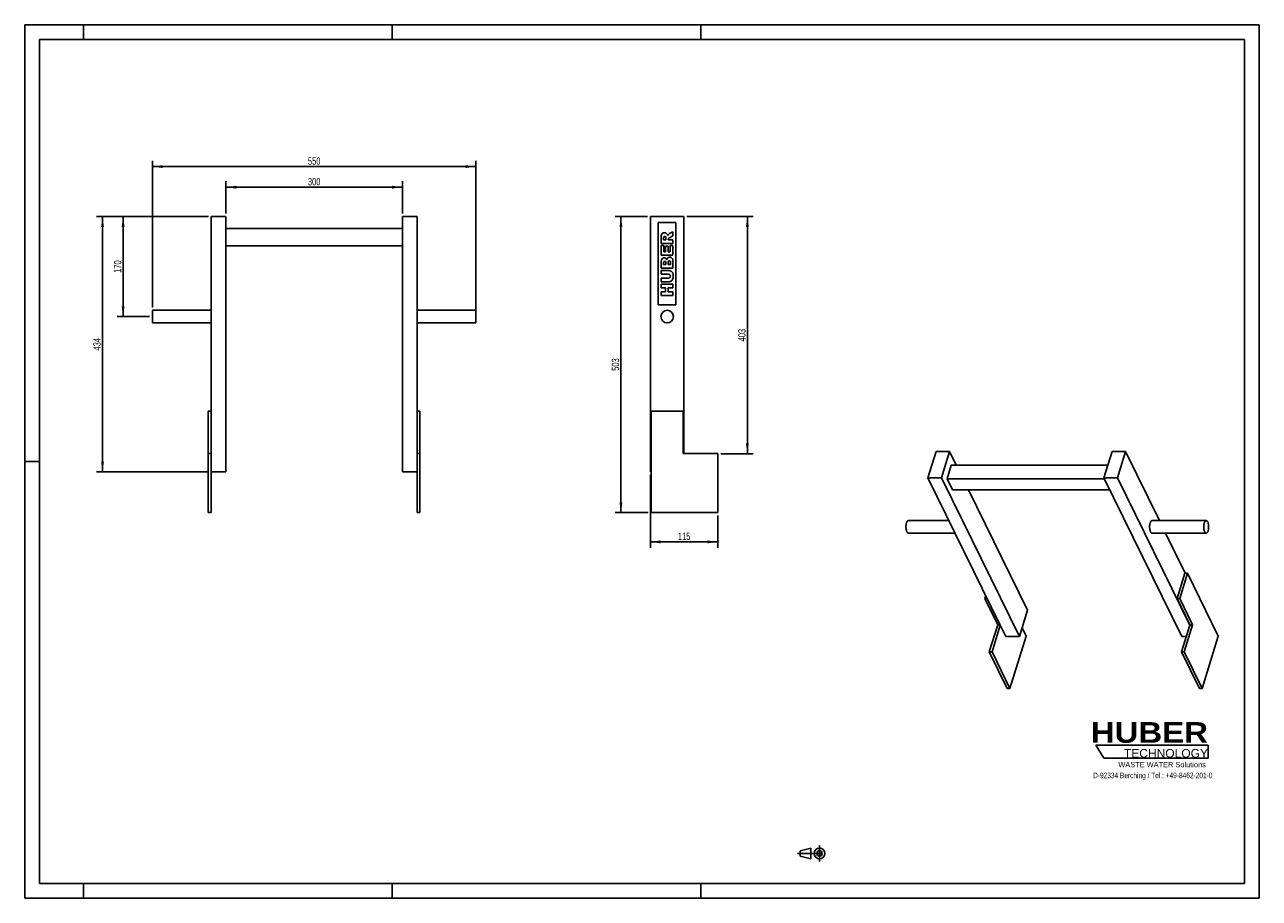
# Model space of a CAD drawing. Header units: millimetres. Extents: x 0 to 2100, y 0 to 1485.
import ezdxf

# ---------------------------------------------------------------- set-up
doc = ezdxf.new("R2010")
doc.units = ezdxf.units.MM
doc.header["$LTSCALE"] = 115.5
doc.linetypes.add('CENTER', pattern=[0.6, 0.375, -0.075, 0.075, -0.075])
doc.layers.get('0').update_dxf_attribs({"linetype": 'CONTINUOUS'})
for name, color, linetype in [('005_AXIS', 7, 'CONTINUOUS'), ('007_CURVES', 7, 'CONTINUOUS'), ('050_DIMENSIONING', 7, 'CONTINUOUS'), ('HUBER_Logo_BL0', 7, 'CONTINUOUS')]:
    doc.layers.add(name, color=color, linetype=linetype)
doc.styles.get("Standard").update_dxf_attribs({"font": 'txt', "width": 0.7})
doc.styles.add('TEXTSTYLE_2', font='ariblk.ttf')
doc.styles.add('TEXTSTYLE_3', font='arial.ttf')
doc.dimstyles.new('DIMSTYLE_1', dxfattribs={"dimtxt": 12.5, "dimasz": 17.5, "dimexe": 2, "dimexo": 1, "dimtad": 1, "dimdec": 1, "dimtxsty": 'STANDARD', "dimblk": '_FILLED', "dimblk1": '_FILLED', "dimblk2": '_FILLED', "dimcen": 0.09, "dimazin": 2, "dimtp": 0.5, "dimtm": 0.5, "dimtfac": 1, "dimtdec": 1, "dimtofl": 0, "dimtmove": 0, "dimatfit": 3, "dimldrblk": '_FILLED', "dimfxl": 1, "dimtolj": 1, "dimarcsym": 0})
doc.dimstyles.new('DIMSTYLE_2', dxfattribs={"dimtxt": 12.5, "dimasz": 17.5, "dimexe": 2, "dimexo": 1, "dimtad": 1, "dimdec": 1, "dimtxsty": 'STANDARD', "dimblk": '_FILLED', "dimblk1": '_FILLED', "dimblk2": '_FILLED', "dimcen": 0.09, "dimazin": 2, "dimtp": 0.8, "dimtm": 0.8, "dimtfac": 1, "dimtdec": 1, "dimtofl": 0, "dimtmove": 0, "dimatfit": 3, "dimldrblk": '_FILLED', "dimfxl": 1, "dimtolj": 1, "dimarcsym": 0})
doc.dimstyles.new('DIMSTYLE_3', dxfattribs={"dimtxt": 12.5, "dimasz": 17.5, "dimexe": 2, "dimexo": 1, "dimtad": 1, "dimtxsty": 'STANDARD', "dimblk": '_FILLED', "dimblk1": '_FILLED', "dimblk2": '_FILLED', "dimcen": 0.09, "dimazin": 2, "dimtp": 0.3, "dimtm": 0.3, "dimtfac": 1, "dimtofl": 0, "dimtmove": 0, "dimatfit": 3, "dimldrblk": '_FILLED', "dimfxl": 1, "dimtolj": 1, "dimarcsym": 0})
doc.dimstyles.new('DIMSTYLE_4', dxfattribs={"dimtxt": 12.5, "dimasz": 17.5, "dimexe": 2, "dimexo": 1, "dimtad": 1, "dimtxsty": 'STANDARD', "dimblk": '_FILLED', "dimblk1": '_FILLED', "dimblk2": '_FILLED', "dimcen": 0.09, "dimazin": 2, "dimtp": 0.5, "dimtm": 0.5, "dimtfac": 1, "dimtofl": 0, "dimtmove": 0, "dimatfit": 3, "dimldrblk": '_FILLED', "dimfxl": 1, "dimtolj": 1, "dimarcsym": 0})
doc.dimstyles.new('DIMSTYLE_5', dxfattribs={"dimtxt": 12.5, "dimasz": 17.5, "dimexe": 2, "dimexo": 1, "dimtad": 1, "dimtxsty": 'STANDARD', "dimblk": '_FILLED', "dimblk1": '_FILLED', "dimblk2": '_FILLED', "dimcen": 0.09, "dimazin": 2, "dimtp": 0.8, "dimtm": 0.8, "dimtfac": 1, "dimtofl": 0, "dimtmove": 0, "dimatfit": 3, "dimldrblk": '_FILLED', "dimfxl": 1, "dimtolj": 1, "dimarcsym": 0})

# ---------------------------------------------------------------- blocks, each defined once
blk = doc.blocks.new('HUBER_LOGO_BL0', base_point=(1918.7, 251.9))
at = {"layer": 'HUBER_Logo_BL0', "color": 5, "linetype": 'CONTINUOUS'}
for p, q in [((2013.2, 260.5), (1822, 260.5)), ((1822, 260.5), (1835.5, 238)), ((2013.2, 260.5), (2013.2, 238)), ((1835.5, 238), (2013.2, 238))]:
    blk.add_line(p, q, dxfattribs=at)
at = {"layer": 'HUBER_Logo_BL0', "color": 2, "linetype": 'CONTINUOUS', "attachment_point": 3, "line_spacing_factor": 0.78}
for s, insert, char_height, width, style in [('HUBER\\P\\fArial;\\H14.625;TECHNOLOGY ', (2012.7, 299.5), 35.1, 193.836, 'TEXTSTYLE_2'), ('WASTE WATER Solutions', (2009, 231.8), 9, 148.517, 'TEXTSTYLE_3')]:
    blk.add_mtext(s, dxfattribs=dict(at, insert=insert, char_height=char_height, width=width, style=style))
at = {"layer": 'HUBER_Logo_BL0', "color": 2, "linetype": 'CONTINUOUS', "insert": (1918.7, 213.7), "char_height": 9.5, "width": 405.446, "attachment_point": 2, "line_spacing_factor": 0.96}
blk.add_mtext('D-92334 Berching / Tel.: +49-8462-201-0', dxfattribs=at)
blk = doc.blocks.new('_FILLED')
at = {"color": 0, "linetype": 'BYBLOCK'}
blk.add_solid([(0, 0), (-1, 0.14), (-1, -0.14)], dxfattribs=at)
blk = doc.blocks.new('*D0')
at = {"layer": '050_DIMENSIONING', "color": 2, "linetype": 'CONTINUOUS'}
for p, q in [((342.4, 1163.8), (342.4, 1218.8)), ((642.4, 1163.8), (642.4, 1218.8)), ((342.4, 1208.8), (492.4, 1208.8)), ((642.4, 1208.8), (492.4, 1208.8))]:
    blk.add_line(p, q, dxfattribs=at)
at = {"layer": '050_DIMENSIONING', "color": 2, "linetype": 'CONTINUOUS', "xscale": 17.5, "yscale": 17.5, "zscale": 17.5, "rotation": 180}
blk.add_blockref('_FILLED', (342.4, 1208.8), dxfattribs=at)
at = {"layer": '050_DIMENSIONING', "color": 2, "linetype": 'CONTINUOUS', "xscale": 17.5, "yscale": 17.5, "zscale": 17.5}
blk.add_blockref('_FILLED', (642.4, 1208.8), dxfattribs=at)
at = {"layer": '050_DIMENSIONING', "color": 2, "linetype": 'CONTINUOUS', "insert": (492.4, 1224.5), "char_height": 12.5, "width": 42.857, "attachment_point": 2, "line_spacing_factor": 0.9}
blk.add_mtext('300', dxfattribs=at)
blk = doc.blocks.new('*D1')
at = {"layer": '050_DIMENSIONING', "color": 2, "linetype": 'CONTINUOUS'}
for p, q in [((217.4, 1004.5), (217.4, 1253.8)), ((217.4, 1243.8), (492.4, 1243.8)), ((767.4, 1243.8), (492.4, 1243.8)), ((767.4, 993.8), (767.4, 1253.8))]:
    blk.add_line(p, q, dxfattribs=at)
at = {"layer": '050_DIMENSIONING', "color": 2, "linetype": 'CONTINUOUS', "xscale": 17.5, "yscale": 17.5, "zscale": 17.5, "rotation": 180}
blk.add_blockref('_FILLED', (217.4, 1243.8), dxfattribs=at)
at = {"layer": '050_DIMENSIONING', "color": 2, "linetype": 'CONTINUOUS', "xscale": 17.5, "yscale": 17.5, "zscale": 17.5}
blk.add_blockref('_FILLED', (767.4, 1243.8), dxfattribs=at)
at = {"layer": '050_DIMENSIONING', "color": 2, "linetype": 'CONTINUOUS', "insert": (492.4, 1259.5), "char_height": 12.5, "width": 41.518, "attachment_point": 2, "line_spacing_factor": 0.9}
blk.add_mtext('550', dxfattribs=at)
blk = doc.blocks.new('*D2')
at = {"layer": '050_DIMENSIONING', "color": 2, "linetype": 'CONTINUOUS'}
for p, q in [((1059.2, 1158.8), (1004.2, 1158.8)), ((1014.2, 1158.8), (1014.2, 907.3)), ((1014.2, 655.8), (1014.2, 907.3)), ((1060.7, 655.8), (1004.2, 655.8))]:
    blk.add_line(p, q, dxfattribs=at)
at = {"layer": '050_DIMENSIONING', "color": 2, "linetype": 'CONTINUOUS', "xscale": 17.5, "yscale": 17.5, "zscale": 17.5}
for p, rotation in [((1014.2, 1158.8), 90), ((1014.2, 655.8), 270)]:
    blk.add_blockref('_FILLED', p, dxfattribs=dict(at, rotation=rotation))
at = {"layer": '050_DIMENSIONING', "color": 2, "linetype": 'CONTINUOUS', "insert": (998.6, 907.3), "char_height": 12.5, "width": 41.518, "attachment_point": 2, "rotation": 90, "line_spacing_factor": 0.9}
blk.add_mtext('503', dxfattribs=at)
blk = doc.blocks.new('*D3')
at = {"layer": '050_DIMENSIONING', "color": 2, "linetype": 'CONTINUOUS'}
for p, q in [((312.4, 1158.8), (122.4, 1158.8)), ((132.4, 1158.8), (132.4, 941.8)), ((132.4, 724.8), (132.4, 941.8)), ((312.4, 724.8), (122.4, 724.8))]:
    blk.add_line(p, q, dxfattribs=at)
at = {"layer": '050_DIMENSIONING', "color": 2, "linetype": 'CONTINUOUS', "xscale": 17.5, "yscale": 17.5, "zscale": 17.5}
for p, rotation in [((132.4, 1158.8), 90), ((132.4, 724.8), 270)]:
    blk.add_blockref('_FILLED', p, dxfattribs=dict(at, rotation=rotation))
at = {"layer": '050_DIMENSIONING', "color": 2, "linetype": 'CONTINUOUS', "insert": (116.7, 941.8), "char_height": 12.5, "width": 42.857, "attachment_point": 2, "rotation": 90, "line_spacing_factor": 0.9}
blk.add_mtext('434', dxfattribs=at)
blk = doc.blocks.new('*D4')
at = {"layer": '050_DIMENSIONING', "color": 2, "linetype": 'CONTINUOUS'}
for p, q in [((1064.2, 719.8), (1064.2, 595.8)), ((1179.2, 650.8), (1179.2, 595.8)), ((1064.2, 605.8), (1121.7, 605.8)), ((1179.2, 605.8), (1121.7, 605.8))]:
    blk.add_line(p, q, dxfattribs=at)
at = {"layer": '050_DIMENSIONING', "color": 2, "linetype": 'CONTINUOUS', "xscale": 17.5, "yscale": 17.5, "zscale": 17.5, "rotation": 180}
blk.add_blockref('_FILLED', (1064.2, 605.8), dxfattribs=at)
at = {"layer": '050_DIMENSIONING', "color": 2, "linetype": 'CONTINUOUS', "xscale": 17.5, "yscale": 17.5, "zscale": 17.5}
blk.add_blockref('_FILLED', (1179.2, 605.8), dxfattribs=at)
at = {"layer": '050_DIMENSIONING', "color": 2, "linetype": 'CONTINUOUS', "insert": (1121.7, 621.5), "char_height": 12.5, "width": 34.821, "attachment_point": 2, "line_spacing_factor": 0.9}
blk.add_mtext('115', dxfattribs=at)
blk = doc.blocks.new('*D5')
at = {"layer": '050_DIMENSIONING', "color": 2, "linetype": 'CONTINUOUS'}
for p, q in [((312.4, 1158.8), (157.4, 1158.8)), ((167.4, 1158.8), (167.4, 1073.8)), ((167.4, 988.8), (167.4, 1073.8)), ((212.4, 988.8), (157.4, 988.8))]:
    blk.add_line(p, q, dxfattribs=at)
at = {"layer": '050_DIMENSIONING', "color": 2, "linetype": 'CONTINUOUS', "xscale": 17.5, "yscale": 17.5, "zscale": 17.5}
for p, rotation in [((167.4, 1158.8), 90), ((167.4, 988.8), 270)]:
    blk.add_blockref('_FILLED', p, dxfattribs=dict(at, rotation=rotation))
at = {"layer": '050_DIMENSIONING', "color": 2, "linetype": 'CONTINUOUS', "insert": (151.7, 1073.8), "char_height": 12.5, "width": 40.179, "attachment_point": 2, "rotation": 90, "line_spacing_factor": 0.9}
blk.add_mtext('170', dxfattribs=at)
blk = doc.blocks.new('*D6')
at = {"layer": '050_DIMENSIONING', "color": 2, "linetype": 'CONTINUOUS'}
for p, q in [((1126.2, 1158.8), (1239.2, 1158.8)), ((1229.2, 1158.8), (1229.2, 957.3)), ((1229.2, 755.8), (1229.2, 957.3)), ((1184.2, 755.8), (1239.2, 755.8))]:
    blk.add_line(p, q, dxfattribs=at)
at = {"layer": '050_DIMENSIONING', "color": 2, "linetype": 'CONTINUOUS', "xscale": 17.5, "yscale": 17.5, "zscale": 17.5}
for p, rotation in [((1229.2, 1158.8), 90), ((1229.2, 755.8), 270)]:
    blk.add_blockref('_FILLED', p, dxfattribs=dict(at, rotation=rotation))
at = {"layer": '050_DIMENSIONING', "color": 2, "linetype": 'CONTINUOUS', "insert": (1213.6, 957.3), "char_height": 12.5, "width": 42.857, "attachment_point": 2, "rotation": 90, "line_spacing_factor": 0.9}
blk.add_mtext('403', dxfattribs=at)
blk = doc.blocks.new('PROJEKTIONSMETHODE_1_BL1', base_point=(1340, 76.3))
at = {"color": 2, "linetype": 'CONTINUOUS'}
for p, q in [((1318.9, 80.8), (1337.3, 85.4)), ((1337.3, 67.1), (1337.3, 85.4)), ((1318.9, 71.7), (1318.9, 80.8)), ((1318.9, 71.7), (1337.3, 67.1))]:
    blk.add_line(p, q, dxfattribs=at)
at = {"color": 2, "linetype": 'CENTER'}
for p, q in [((1351.9, 90), (1351.9, 62.5)), ((1314.3, 76.3), (1365.7, 76.3))]:
    blk.add_line(p, q, dxfattribs=at)
at = {"color": 2, "linetype": 'CONTINUOUS'}
for radius in [9.17, 4.58]:
    blk.add_circle((1351.9, 76.3), radius, dxfattribs=at)

msp = doc.modelspace()

# ---------------------------------------------------------------- linework, layer by layer
at = {"color": 7, "linetype": 'CONTINUOUS'}
for p, q in [((0, 1485), (2100, 1485)), ((0, 0), (0, 1485)), ((2100, 0), (2100, 1485)), ((317.358, 1158.83), (342.358, 1158.83)), ((317.358, 755.83), (317.358, 1158.83)), ((342.358, 1158.83), (342.358, 724.83)), ((642.358, 1158.83), (667.358, 1158.83)), ((642.358, 1158.83), (642.358, 724.83)), ((667.358, 755.83), (667.358, 1158.83)), ((1064.208, 1158.83), (1121.208, 1158.83)), ((1064.208, 1158.83), (1064.208, 724.83)), ((1121.208, 755.83), (1121.208, 1158.83)), ((342.358, 1138.83), (642.358, 1138.83)), ((642.358, 1108.83), (342.358, 1108.83)), ((317.358, 827.83), (312.358, 827.83)), ((312.358, 827.83), (312.358, 755.83)), ((672.358, 827.83), (667.358, 827.83)), ((672.358, 827.83), (672.358, 755.83)), ((1065.708, 827.83), (1120.208, 827.83)), ((1120.208, 827.83), (1120.208, 755.83)), ((1550.251, 759.353), (1536.453, 714.703)), ((1573.277, 759.353), (1550.251, 759.353)), ((1559.479, 714.703), (1573.277, 759.353)), ((1573.277, 759.353), (1584.567, 736.346)), ((1849.596, 759.353), (1835.798, 714.703)), ((1872.622, 759.353), (1849.596, 759.353)), ((1858.824, 714.703), (1872.622, 759.353)), ((1872.622, 759.353), (1930.208, 642.004)), ((312.358, 755.83), (317.358, 755.83)), ((312.358, 755.83), (312.358, 655.83)), ((317.358, 655.83), (317.358, 755.83)), ((667.358, 755.83), (672.358, 755.83)), ((667.358, 755.83), (667.358, 655.83)), ((672.358, 655.83), (672.358, 755.83)), ((1179.208, 755.83), (1120.208, 755.83)), ((1179.208, 755.83), (1179.208, 655.83)), ((1576.11, 736.346), (1568.848, 712.846)), ((1576.11, 736.346), (1842.486, 736.346)), ((342.358, 724.83), (317.358, 724.83)), ((667.358, 724.83), (642.358, 724.83)), ((1064.208, 724.83), (1065.708, 724.83)), ((1659.385, 464.194), (1536.453, 714.703)), ((1536.453, 714.703), (1559.479, 714.703)), ((1559.479, 714.703), (1595.165, 641.983)), ((1835.798, 714.703), (1968.186, 444.924)), ((1835.798, 714.703), (1858.824, 714.703)), ((1981.756, 464.194), (1858.824, 714.703)), ((1568.848, 712.846), (1836.709, 712.846)), ((1568.848, 712.846), (1577.999, 694.198)), ((1845.86, 694.198), (1577.999, 694.198)), ((1605.251, 694.198), (1705.665, 489.574)), ((1595.165, 641.983), (1691.868, 444.924)), ((1940.661, 620.704), (1974.168, 552.425)), ((1960.035, 509.734), (1973.228, 552.425)), ((1977.833, 552.425), (1964.641, 509.734)), ((1977.833, 552.425), (1973.228, 552.425)), ((1634.596, 514.709), (1633.059, 509.734)), ((1633.059, 509.734), (1655.022, 464.978)), ((1637.037, 509.734), (1633.059, 509.734)), ((1960.035, 509.734), (1981.998, 464.978)), ((1964.641, 509.734), (1960.035, 509.734)), ((1964.641, 509.734), (1986.604, 464.978)), ((1691.868, 444.924), (1705.665, 489.574)), ((1640.74, 418.761), (1655.022, 464.978)), ((1645.345, 418.761), (1659.385, 464.194)), ((1655.022, 464.978), (1659, 464.978)), ((1659.385, 464.194), (1668.841, 444.924)), ((1967.716, 418.761), (1981.756, 464.194)), ((1972.322, 418.761), (1986.604, 464.978)), ((1981.998, 464.978), (1981.756, 464.194)), ((1981.998, 464.978), (1986.604, 464.978)), ((1691.868, 444.924), (1668.841, 444.924)), ((1703.324, 445.508), (1696.405, 459.607)), ((1975.801, 444.924), (1968.186, 444.924)), ((1640.74, 418.761), (1671.244, 356.6)), ((1640.74, 418.761), (1645.345, 418.761)), ((1675.849, 356.6), (1645.345, 418.761)), ((1967.716, 418.761), (1998.22, 356.6)), ((1967.716, 418.761), (1972.322, 418.761)), ((2002.826, 356.6), (1972.322, 418.761)), ((0, 0), (2100, 0))]:
    msp.add_line(p, q, dxfattribs=at)
at = {"color": 3, "linetype": 'CONTINUOUS'}
for p, q in [((0, 1485), (0, 0)), ((2100, 1485), (0, 1485)), ((100, 1485), (100, 1460)), ((625, 1485), (625, 1460)), ((1150, 1485), (1150, 1460)), ((2100, 1485), (2100, 0)), ((0, 742.5), (25, 742.5)), ((100, 0), (100, 25)), ((625, 0), (625, 25)), ((1150, 0), (1150, 25)), ((2100, 0), (0, 0))]:
    msp.add_line(p, q, dxfattribs=at)
at = {"color": 5, "linetype": 'CONTINUOUS'}
for p, q in [((25, 1460), (25, 25)), ((2075, 1460), (25, 1460)), ((2075, 25), (2075, 1460)), ((25, 25), (2075, 25))]:
    msp.add_line(p, q, dxfattribs=at)
at = {"layer": '005_AXIS', "color": 7, "linetype": 'CONTINUOUS'}
for p, q in [((217.358, 988.83), (217.358, 999.48)), ((317.358, 999.48), (217.358, 999.48)), ((217.358, 978.18), (217.358, 988.83)), ((667.358, 999.48), (767.358, 999.48)), ((767.358, 999.48), (767.358, 988.83)), ((767.358, 988.83), (767.358, 978.18)), ((317.358, 978.18), (217.358, 978.18)), ((667.358, 978.18), (767.358, 978.18)), ((1065.708, 827.83), (1065.708, 655.83)), ((312.358, 655.83), (317.358, 655.83)), ((667.358, 655.83), (672.358, 655.83)), ((1065.708, 655.83), (1179.208, 655.83)), ((1572.128, 642.004), (1503.103, 642.004)), ((1917.58, 642.004), (2009.686, 642.004)), ((1582.581, 620.704), (1503.103, 620.704)), ((1917.58, 620.704), (2009.686, 620.704)), ((2030.3, 445.508), (1977.833, 552.425)), ((1703.324, 445.508), (1675.849, 356.6)), ((2030.3, 445.508), (2002.826, 356.6)), ((1671.244, 356.6), (1675.849, 356.6)), ((1998.22, 356.6), (2002.826, 356.6))]:
    msp.add_line(p, q, dxfattribs=at)
for start, end in [(0, 180), (180, 360)]:
    msp.add_arc((1092.708, 988.83), 10.65, start, end, dxfattribs=at)
for points, knots in [([(1500.525, 623.012), (1500.347, 623.375), (1500.021, 624.166), (1499.482, 625.947), (1499.047, 628.46), (1498.894, 631.63), (1499.076, 634.301), (1499.419, 636.336), (1499.757, 637.716), (1500.172, 638.948), (1500.655, 640.003), (1501.196, 640.859), (1501.786, 641.498), (1502.423, 641.906), (1502.886, 642.004), (1503.103, 642.004)], [0, 0, 0, 0, 0.05847674, 0.12356835, 0.26915392, 0.42613472, 0.58202248, 0.65569087, 0.72458332, 0.78750079, 0.84352644, 0.89215302, 0.93349182, 0.96861979, 1, 1, 1, 1]), ([(1917.58, 642.004), (1917.363, 642.004), (1916.901, 641.906), (1916.264, 641.498), (1915.673, 640.859), (1915.132, 640.003), (1914.649, 638.948), (1914.234, 637.716), (1913.896, 636.336), (1913.554, 634.301), (1913.371, 631.63), (1913.524, 628.46), (1913.959, 625.947), (1914.498, 624.166), (1914.824, 623.375), (1915.002, 623.012)], [0, 0, 0, 0, 0.03138021, 0.06650815, 0.10784696, 0.15647356, 0.21249923, 0.27541669, 0.34430914, 0.41797753, 0.57386529, 0.73084608, 0.87643168, 0.94152336, 1, 1, 1, 1]), ([(2009.686, 642.004), (2009.47, 642.004), (2009.007, 641.906), (2008.37, 641.498), (2007.779, 640.859), (2007.238, 640.003), (2006.755, 638.948), (2006.34, 637.716), (2006.002, 636.336), (2005.66, 634.301), (2005.478, 631.63), (2005.63, 628.46), (2006.065, 625.947), (2006.604, 624.166), (2006.93, 623.375), (2007.108, 623.012)], [0, 0, 0, 0, 0.03138021, 0.06650817, 0.107847, 0.1564736, 0.21249926, 0.27541671, 0.34430913, 0.41797752, 0.57386529, 0.73084608, 0.87643167, 0.94152332, 1, 1, 1, 1]), ([(2012.264, 639.697), (2012.096, 640.039), (2011.747, 640.653), (2011.118, 641.403), (2010.431, 641.886), (2009.922, 642.004), (2009.686, 642.004)], [0, 0, 0, 0, 0.31594771, 0.58208422, 0.80455749, 1, 1, 1, 1]), ([(2009.686, 620.704), (2009.903, 620.704), (2010.366, 620.802), (2011.003, 621.21), (2011.593, 621.85), (2012.134, 622.706), (2012.617, 623.761), (2013.033, 624.992), (2013.37, 626.373), (2013.713, 628.407), (2013.895, 631.079), (2013.743, 634.249), (2013.308, 636.761), (2012.768, 638.543), (2012.442, 639.334), (2012.264, 639.697)], [0, 0, 0, 0, 0.03138021, 0.06650817, 0.107847, 0.1564736, 0.21249926, 0.27541671, 0.34430913, 0.41797752, 0.57386529, 0.73084608, 0.87643167, 0.94152332, 1, 1, 1, 1]), ([(1503.103, 620.704), (1502.867, 620.704), (1502.358, 620.823), (1501.671, 621.306), (1501.042, 622.055), (1500.693, 622.669), (1500.525, 623.012)], [0, 0, 0, 0, 0.19544251, 0.41791575, 0.68405211, 1, 1, 1, 1]), ([(1915.002, 623.012), (1915.17, 622.669), (1915.52, 622.055), (1916.149, 621.306), (1916.836, 620.823), (1917.344, 620.704), (1917.58, 620.704)], [0, 0, 0, 0, 0.31594759, 0.58208421, 0.80455749, 1, 1, 1, 1]), ([(2007.108, 623.012), (2007.276, 622.669), (2007.626, 622.055), (2008.255, 621.306), (2008.942, 620.823), (2009.45, 620.704), (2009.686, 620.704)], [0, 0, 0, 0, 0.31594771, 0.58208422, 0.80455749, 1, 1, 1, 1])]:
    msp.add_open_spline(points, degree=3, knots=knots, dxfattribs=at)
at = {"layer": '007_CURVES', "color": 4, "linetype": 'CONTINUOUS'}
for p, q in [((1107.708, 1148.83), (1077.708, 1148.83)), ((1077.708, 1148.83), (1077.708, 1008.83)), ((1107.708, 1008.83), (1107.708, 1148.83)), ((1082.708, 1123.55), (1082.708, 1113.25)), ((1082.708, 1113.25), (1102.708, 1113.25)), ((1086.746, 1119.458), (1086.746, 1122.172)), ((1090.812, 1119.458), (1086.746, 1119.458)), ((1090.812, 1122.063), (1090.812, 1119.458)), ((1094.591, 1119.458), (1094.591, 1120.003)), ((1102.708, 1119.458), (1094.591, 1119.458)), ((1096.596, 1122.636), (1102.708, 1125.938)), ((1102.708, 1132.923), (1096.924, 1129.921)), ((1102.708, 1125.938), (1102.708, 1132.923)), ((1102.708, 1113.25), (1102.708, 1119.458)), ((1086.978, 1109.539), (1082.708, 1109.539)), ((1082.708, 1109.539), (1082.708, 1092.977)), ((1082.708, 1092.977), (1102.708, 1092.977)), ((1086.978, 1099.171), (1086.978, 1109.539)), ((1090.157, 1099.171), (1086.978, 1099.171)), ((1094.236, 1108.789), (1090.157, 1108.789)), ((1090.157, 1108.789), (1090.157, 1099.171)), ((1094.236, 1099.171), (1094.236, 1108.789)), ((1098.179, 1099.171), (1094.236, 1099.171)), ((1102.708, 1109.84), (1098.179, 1109.84)), ((1098.179, 1109.84), (1098.179, 1099.171)), ((1102.708, 1092.977), (1102.708, 1109.84)), ((1082.708, 1082.841), (1082.708, 1071.272)), ((1082.708, 1071.272), (1102.708, 1071.272)), ((1086.76, 1077.507), (1086.76, 1080.235)), ((1090.553, 1077.507), (1086.76, 1077.507)), ((1090.553, 1080.194), (1090.553, 1077.507)), ((1094.359, 1077.507), (1094.359, 1080.644)), ((1098.411, 1077.507), (1094.359, 1077.507)), ((1098.411, 1080.658), (1098.411, 1077.507)), ((1102.708, 1071.272), (1102.708, 1081.941)), ((1082.708, 1067.166), (1082.708, 1060.999)), ((1094.632, 1067.166), (1082.708, 1067.166)), ((1082.708, 1060.999), (1094.918, 1060.999)), ((1094.918, 1054.164), (1082.708, 1054.164)), ((1082.708, 1054.164), (1082.708, 1047.998)), ((1082.708, 1047.998), (1094.632, 1047.998)), ((1082.708, 1043.878), (1082.708, 1037.67)), ((1102.708, 1043.878), (1082.708, 1043.878)), ((1082.708, 1037.67), (1089.707, 1037.67)), ((1082.708, 1030.917), (1082.708, 1024.737)), ((1089.707, 1030.917), (1082.708, 1030.917)), ((1089.707, 1037.67), (1089.707, 1030.917)), ((1094.618, 1037.67), (1102.708, 1037.67)), ((1094.618, 1030.917), (1094.618, 1037.67)), ((1102.708, 1030.917), (1094.618, 1030.917)), ((1102.708, 1037.67), (1102.708, 1043.878)), ((1102.708, 1024.737), (1102.708, 1030.917)), ((1077.708, 1008.83), (1107.708, 1008.83)), ((1082.708, 1024.737), (1102.708, 1024.737))]:
    msp.add_line(p, q, dxfattribs=at)
for points in [[(1082.708, 1123.55), (1082.708, 1125.46), (1082.872, 1126.92), (1083.199, 1127.93)], [(1083.199, 1127.93), (1083.527, 1128.939), (1084.141, 1129.744), (1085.031, 1130.367)], [(1085.031, 1130.367), (1085.914, 1130.986), (1086.992, 1131.299), (1088.261, 1131.299)], [(1087.269, 1124.475), (1086.924, 1124.069), (1086.746, 1123.291), (1086.746, 1122.172)], [(1088.752, 1125.092), (1088.111, 1125.092), (1087.619, 1124.887), (1087.269, 1124.475)], [(1088.261, 1131.299), (1089.379, 1131.299), (1090.334, 1131.054), (1091.142, 1130.581)], [(1089.914, 1124.7), (1089.584, 1124.956), (1089.188, 1125.092), (1088.752, 1125.092)], [(1090.548, 1123.702), (1090.457, 1124.11), (1090.252, 1124.437), (1089.914, 1124.7)], [(1090.812, 1122.063), (1090.812, 1122.336), (1090.73, 1122.882), (1090.548, 1123.702)], [(1091.142, 1130.581), (1091.944, 1130.112), (1092.599, 1129.458), (1093.1, 1128.631)], [(1093.1, 1128.631), (1093.418, 1128.107), (1093.677, 1127.384), (1093.881, 1126.456)], [(1093.881, 1126.456), (1094.141, 1127.193), (1094.386, 1127.739), (1094.628, 1128.069)], [(1095.065, 1121.51), (1094.754, 1121.067), (1094.591, 1120.563), (1094.591, 1120.003)], [(1094.628, 1128.069), (1094.795, 1128.298), (1095.136, 1128.625), (1095.683, 1129.061)], [(1096.596, 1122.636), (1095.807, 1122.21), (1095.3, 1121.845), (1095.065, 1121.51)], [(1095.683, 1129.061), (1096.214, 1129.485), (1096.624, 1129.771), (1096.924, 1129.921)], [(1082.708, 1082.841), (1082.708, 1084.765), (1083.186, 1086.238), (1084.141, 1087.275)], [(1084.141, 1087.275), (1085.096, 1088.312), (1086.282, 1088.83), (1087.688, 1088.83)], [(1087.251, 1082.2), (1086.924, 1081.818), (1086.76, 1081.163), (1086.76, 1080.235)], [(1088.615, 1082.773), (1088.042, 1082.773), (1087.578, 1082.582), (1087.251, 1082.2)], [(1087.688, 1088.83), (1088.875, 1088.83), (1089.884, 1088.462), (1090.732, 1087.728)], [(1090.061, 1082.2), (1089.734, 1082.582), (1089.243, 1082.773), (1088.615, 1082.773)], [(1090.553, 1080.194), (1090.553, 1081.149), (1090.389, 1081.818), (1090.061, 1082.2)], [(1090.732, 1087.728), (1091.303, 1087.234), (1091.739, 1086.511), (1092.067, 1085.569)], [(1092.067, 1085.569), (1092.422, 1087.002), (1093.008, 1088.052), (1093.854, 1088.735)], [(1093.854, 1088.735), (1094.7, 1089.417), (1095.75, 1089.758), (1097.019, 1089.758)], [(1094.905, 1082.909), (1094.55, 1082.473), (1094.359, 1081.722), (1094.359, 1080.644)], [(1096.323, 1083.564), (1095.737, 1083.564), (1095.259, 1083.346), (1094.905, 1082.909)], [(1097.851, 1082.909), (1097.469, 1083.346), (1096.965, 1083.564), (1096.323, 1083.564)], [(1097.019, 1089.758), (1098.056, 1089.758), (1098.997, 1089.512), (1099.815, 1089.033)], [(1098.411, 1080.658), (1098.411, 1081.722), (1098.233, 1082.473), (1097.851, 1082.909)], [(1099.815, 1089.033), (1100.648, 1088.544), (1101.303, 1087.889), (1101.782, 1087.057)], [(1101.782, 1087.057), (1102.081, 1086.538), (1102.299, 1085.747), (1102.439, 1084.71)], [(1102.439, 1084.71), (1102.626, 1083.318), (1102.708, 1082.391), (1102.708, 1081.941)], [(1094.632, 1067.166), (1095.819, 1067.166), (1096.924, 1066.975), (1097.974, 1066.606)], [(1097.483, 1060.085), (1096.883, 1060.685), (1096.023, 1060.999), (1094.918, 1060.999)], [(1094.918, 1054.164), (1096.01, 1054.164), (1096.855, 1054.464), (1097.469, 1055.065)], [(1097.469, 1055.065), (1098.083, 1055.665), (1098.383, 1056.511), (1098.383, 1057.589)], [(1098.383, 1057.589), (1098.383, 1058.653), (1098.083, 1059.485), (1097.483, 1060.085)], [(1097.974, 1066.606), (1099.025, 1066.238), (1099.939, 1065.665), (1100.73, 1064.874)], [(1102.042, 1052.007), (1101.63, 1051.231), (1101.057, 1050.522), (1100.318, 1049.884)], [(1100.73, 1064.874), (1101.521, 1064.082), (1102.067, 1063.264), (1102.382, 1062.4)], [(1102.845, 1054.887), (1102.708, 1053.741), (1102.449, 1052.773), (1102.042, 1052.007)], [(1102.382, 1062.4), (1102.817, 1061.204), (1103.049, 1059.758), (1103.049, 1058.08)], [(1103.049, 1058.08), (1103.049, 1057.097), (1102.981, 1056.033), (1102.845, 1054.887)], [(1098.016, 1048.569), (1096.733, 1048.189), (1095.614, 1047.998), (1094.632, 1047.998)], [(1100.318, 1049.884), (1099.57, 1049.239), (1098.806, 1048.803), (1098.016, 1048.569)]]:
    msp.add_open_spline(points, degree=3, dxfattribs=at)

# ---------------------------------------------------------------- block references
at = {"color": 2, "linetype": 'CONTINUOUS'}
msp.add_blockref('PROJEKTIONSMETHODE_1_BL1', (1340, 76.25), dxfattribs=at)
at = {"layer": 'HUBER_Logo_BL0'}
msp.add_blockref('HUBER_LOGO_BL0', (1918.749, 251.871), dxfattribs=at)

# ---------------------------------------------------------------- dimensions: what is measured, and where the dimension line sits
at = {"layer": '050_DIMENSIONING', "color": 2, "linetype": 'CONTINUOUS'}
for base, p1, p2, dimstyle, picture, middle in [((767.358, 1243.83), (217.358, 1003.48), (767.358, 992.83), 'DIMSTYLE_2', '*D1', (490.572, 1243.83)), ((642.358, 1208.83), (342.358, 1162.83), (642.358, 1162.83), 'DIMSTYLE_1', '*D0', (490.572, 1208.83))]:
    dim = msp.add_linear_dim(base=base, p1=p1, p2=p2, dimstyle=dimstyle, dxfattribs=at)
    dim.commit()
    dim.dimension.update_dxf_attribs({"geometry": picture, "text_midpoint": middle, "dimtype": 160})
for base, p1, p2, angle, dimstyle, picture, middle in [((132.358, 1158.83), (313.358, 724.83), (313.358, 1158.83), 90, 'DIMSTYLE_2', '*D3', (132.358, 940.044)), ((167.358, 988.83), (313.358, 1158.83), (213.358, 988.83), 270, 'DIMSTYLE_4', '*D5', (167.358, 1072.044)), ((1014.208, 655.83), (1060.208, 1158.83), (1061.708, 655.83), 270, 'DIMSTYLE_2', '*D2', (1014.208, 905.544)), ((1229.208, 755.83), (1125.208, 1158.83), (1183.208, 755.83), 270, 'DIMSTYLE_5', '*D6', (1229.208, 955.544)), ((1064.208, 605.83), (1179.208, 651.83), (1064.208, 720.83), 180, 'DIMSTYLE_3', '*D4', (1119.922, 605.83))]:
    dim = msp.add_linear_dim(base=base, p1=p1, p2=p2, angle=angle, dimstyle=dimstyle, dxfattribs=at)
    dim.commit()
    dim.dimension.update_dxf_attribs({"geometry": picture, "text_midpoint": middle, "dimtype": 160})

doc.saveas('drawing.dxf')
